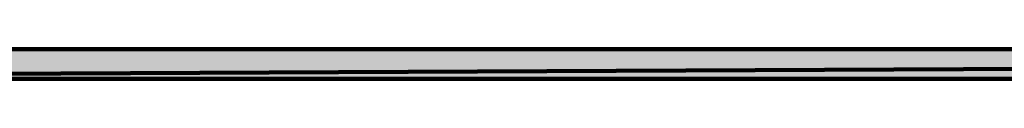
# Model space of a CAD drawing. Header units: metres. Extents: x 703615 to 712205, y 4306166 to 4311183.
# Tile 8 of 256: x 706531.917 to 706551.425, y 4306876.903 to 4306877.494. Entities that reach past the tile are written whole.
import ezdxf

# ---------------------------------------------------------------- set-up
doc = ezdxf.new("R2010")
doc.units = ezdxf.units.M
doc.header["$LTSCALE"] = 0.5
doc.layers.add('H', color=7, linetype='Continuous', lineweight=100)
doc.layers.add('P', color=250, linetype='Continuous', lineweight=100)

msp = doc.modelspace()

# ---------------------------------------------------------------- hatches: boundary and pattern name
at = {"layer": 'H', "linetype": 'ByBlock'}
msp.add_hatch(color=5, dxfattribs=at).paths.add_polyline_path([(706631.629, 4306877.494), (706510.544, 4306876.903), (706631.629, 4306876.903), (706631.629, 4306877.494), (706510.544, 4306876.903), (706510.544, 4306877.494)])

# ---------------------------------------------------------------- linework, layer by layer
at = {"layer": 'P', "color": 5, "linetype": 'ByBlock'}
for p, q in [((706631.629, 4306877.494, 321.544), (706510.544, 4306876.903, 321.544)), ((706631.629, 4306877.494, 321.544), (706510.544, 4306876.903, 321.544)), ((706510.544, 4306877.494, 321.544), (706631.629, 4306877.494, 321.544)), ((706510.544, 4306876.903, 321.544), (706631.629, 4306876.903, 321.544))]:
    msp.add_line(p, q, dxfattribs=at)

doc.saveas('drawing.dxf')
